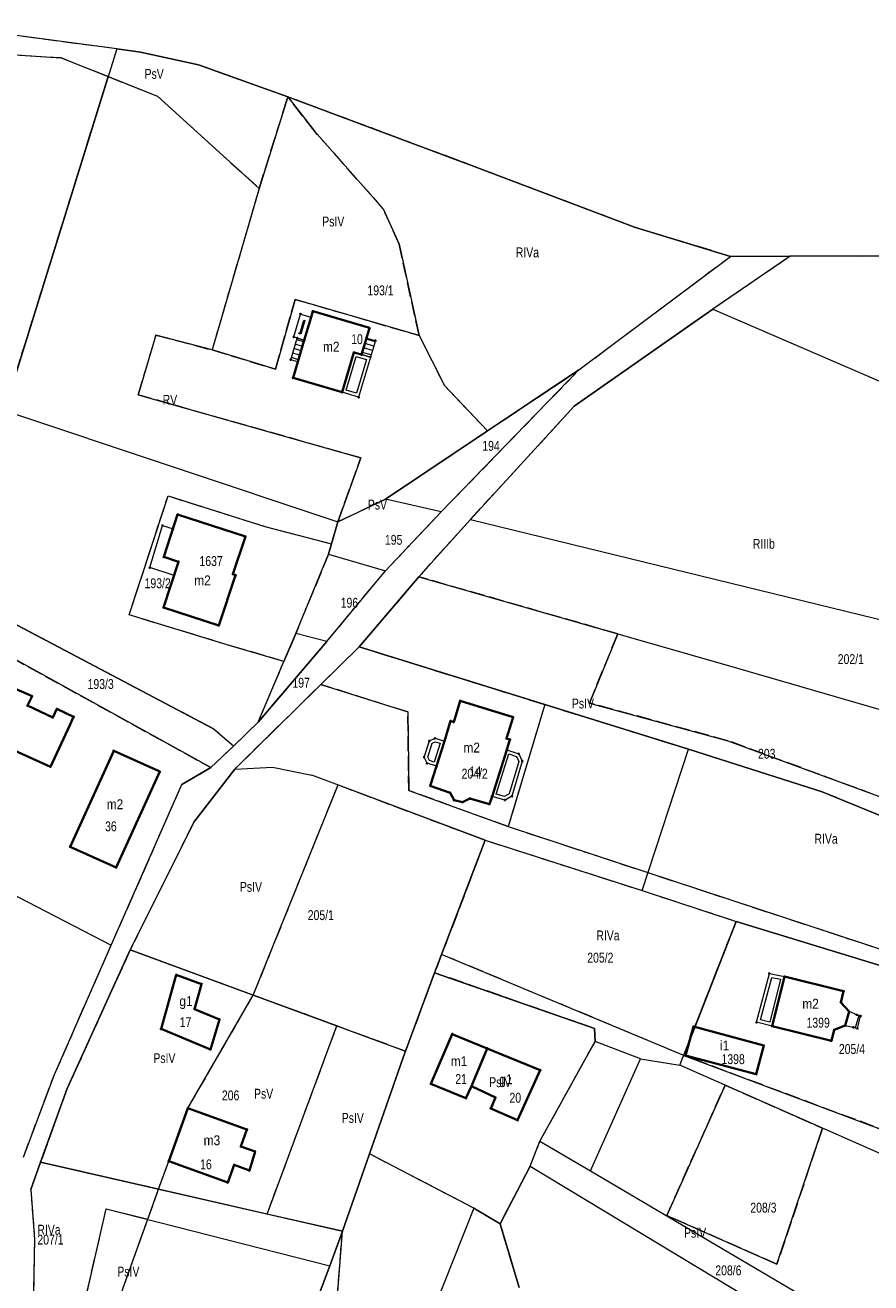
# Model space of a CAD drawing. Header units: metres. Extents: x 7496145 to 7500200, y 5498500 to 5502080.
# Tile 127 of 202: x 7497552 to 7497680, y 5501450 to 5501641. Entities that reach past the tile are written whole.
import ezdxf
from ezdxf.enums import TextEntityAlignment as Align

# ---------------------------------------------------------------- set-up
doc = ezdxf.new("R2010")
doc.units = ezdxf.units.M
doc.header["$MEASUREMENT"] = 0
for name, pattern in [('2.25_0.75', [3, 2.25, -0.75]), ('219-1000', [0]), ('egug-1000', [0])]:
    doc.linetypes.add(name, pattern=pattern)
doc.layers.get('0').update_dxf_attribs({"color": 2, "linetype": 'CONTINUOUS', "lineweight": 5})
for name, color, linetype in [('209-oznaczenie konturu klasyfikacyjnego', 7, 'CONTINUOUS'), ('211-numer działki ewidencyjnej', 7, 'CONTINUOUS'), ('217-kontur klasyfikacyjny', 7, 'CONTINUOUS'), ('218-kontur użytku gruntowego', 7, 'CONTINUOUS'), ('219-działka ewidencyjna', 7, 'CONTINUOUS'), ('312-budynek ewidencyjny', 7, 'CONTINUOUS'), ('312-oznaczenie budynku ewidencyjnego', 7, 'CONTINUOUS'), ('312-oznaczenie budynku ewidencyjnego-Atr117', 7, 'CONTINUOUS'), ('352-schody', 7, 'CONTINUOUS'), ('inny obiekt trwale związany z budynkiem (powierzchnia)', 7, 'CONTINUOUS'), ('Punkt budynku', 7, 'CONTINUOUS'), ('taras', 7, 'CONTINUOUS'), ('weranda lub ganek', 7, 'CONTINUOUS')]:
    doc.layers.add(name, color=color, linetype=linetype)
doc.styles.get("Standard").update_dxf_attribs({"font": 'Working1250', "width": 0.75})

# ---------------------------------------------------------------- blocks, each defined once
blk = doc.blocks.new('PUNKTBUD')
at = {"color": 0}
blk.add_circle((0, 0), 0.09, dxfattribs=at)

msp = doc.modelspace()

# ---------------------------------------------------------------- linework, layer by layer
at = {"layer": '217-kontur klasyfikacyjny', "color": 3, "linetype": '2.25_0.75', "lineweight": 18, "flags": 128}
for points in [[(7497565.39, 5501637.33), (7497538.39, 5501640.94)], [(7497569, 5501636.85), (7497565.39, 5501637.33)], [(7497556.95, 5501635.96), (7497537.35, 5501637.24)], [(7497564.09, 5501633.13), (7497556.95, 5501635.96)], [(7497577.77, 5501634.9), (7497569, 5501636.85)], [(7497591.34, 5501630.06), (7497577.77, 5501634.9)], [(7497548.36, 5501582.48), (7497564.09, 5501633.13)], [(7497564.09, 5501633.13), (7497571.57, 5501630.17)], [(7497571.57, 5501630.17), (7497586.97, 5501616.17)], [(7497586.97, 5501616.17), (7497591.34, 5501630.06)], [(7497595.4, 5501624.83), (7497591.34, 5501630.06)], [(7497619.99, 5501619.36), (7497591.34, 5501630.06)], [(7497605.78, 5501613.09), (7497595.4, 5501624.83)], [(7497643.87, 5501610.29), (7497619.99, 5501619.36)], [(7497586.97, 5501616.17), (7497579.84, 5501591.67)], [(7497608.19, 5501607.71), (7497605.78, 5501613.09)], [(7497658.42, 5501605.87), (7497643.87, 5501610.29)], [(7497611.23, 5501593.87), (7497608.19, 5501607.71)], [(7497635.45, 5501588.65), (7497658.42, 5501605.87)], [(7497667.47, 5501605.88), (7497655.72, 5501597.84)], [(7497677.88, 5501605.91), (7497667.47, 5501605.88)], [(7497701.99, 5501605.93), (7497677.88, 5501605.91)], [(7497589.47, 5501588.76), (7497592.44, 5501599.34)], [(7497592.44, 5501599.34), (7497611.23, 5501593.87)], [(7497655.72, 5501597.84), (7497634.74, 5501583.13)], [(7497568.64, 5501584.86), (7497571.33, 5501593.92)], [(7497571.33, 5501593.92), (7497579.84, 5501591.67)], [(7497611.23, 5501593.87), (7497615.05, 5501586.3)], [(7497579.84, 5501591.67), (7497589.47, 5501588.76)], [(7497614.57, 5501567.1), (7497635.45, 5501588.65)], [(7497621.61, 5501579.4), (7497635.45, 5501588.65)], [(7497615.05, 5501586.3), (7497621.61, 5501579.4)], [(7497602.38, 5501575.31), (7497568.64, 5501584.86)], [(7497634.74, 5501583.13), (7497618.99, 5501565.97)], [(7497621.61, 5501579.4), (7497606.14, 5501569.06)], [(7497598.91, 5501565.59), (7497602.38, 5501575.31)], [(7497567.27, 5501551.48), (7497573.16, 5501569.53)], [(7497573.16, 5501569.53), (7497587.83, 5501564.91)], [(7497606.14, 5501569.06), (7497598.91, 5501565.59)], [(7497606.13, 5501558.19), (7497614.57, 5501567.1)], [(7497587.83, 5501564.91), (7497597.96, 5501562.27)], [(7497597.96, 5501562.27), (7497598.91, 5501565.59)], [(7497618.99, 5501565.97), (7497611.18, 5501557.28)], [(7497597.96, 5501562.27), (7497597.51, 5501560.72)], [(7497597.51, 5501560.72), (7497592.54, 5501548.68)], [(7497597.22, 5501547.43), (7497606.13, 5501558.19)], [(7497611.18, 5501557.28), (7497602.14, 5501546.64)], [(7497641.33, 5501548.61), (7497611.18, 5501557.28)], [(7497563.9, 5501542.73), (7497540.31, 5501555.18)], [(7497582.81, 5501546.76), (7497567.27, 5501551.48)], [(7497538.85, 5501550.87), (7497579.67, 5501528.32)], [(7497592.54, 5501548.68), (7497590.73, 5501544.43)], [(7497637.04, 5501538.12), (7497641.33, 5501548.61)], [(7497590.73, 5501544.43), (7497582.81, 5501546.76)], [(7497586.82, 5501535.21), (7497597.22, 5501547.43)], [(7497602.14, 5501546.64), (7497630.26, 5501537.9)], [(7497586.82, 5501535.21), (7497590.73, 5501544.43)], [(7497579.95, 5501534.26), (7497563.9, 5501542.73)], [(7497596.34, 5501540.94), (7497583.27, 5501528.11)], [(7497609.5, 5501536.76), (7497596.34, 5501540.94)], [(7497658.02, 5501532.41), (7497637.04, 5501538.12)], [(7497609.67, 5501524.84), (7497609.5, 5501536.76)], [(7497630.26, 5501537.9), (7497624.72, 5501519.38)], [(7497630.26, 5501537.9), (7497652.04, 5501531.13)], [(7497583.08, 5501531.59), (7497586.82, 5501535.21)], [(7497583.08, 5501531.59), (7497579.95, 5501534.26)], [(7497688.82, 5501521.05), (7497658.02, 5501532.41)], [(7497579.67, 5501528.32), (7497583.08, 5501531.59)], [(7497652.04, 5501531.13), (7497672.34, 5501524.67)], [(7497575.27, 5501525.77), (7497579.67, 5501528.32)], [(7497583.27, 5501528.11), (7497577.06, 5501520.07)], [(7497564.55, 5501501.38), (7497575.27, 5501525.77)], [(7497586.09, 5501493.8), (7497598.93, 5501525.7)], [(7497598.93, 5501525.7), (7497621.24, 5501517.31)], [(7497624.72, 5501519.38), (7497609.67, 5501524.84)], [(7497672.34, 5501524.67), (7497695.43, 5501515.2)], [(7497577.06, 5501520.07), (7497567.43, 5501500.66)], [(7497624.72, 5501519.38), (7497683.19, 5501500.11)], [(7497621.24, 5501517.31), (7497614.64, 5501499.98)], [(7497621.24, 5501517.31), (7497645.01, 5501509.68)], [(7497645.01, 5501509.68), (7497659.28, 5501505)], [(7497651.33, 5501484.67), (7497659.28, 5501505)], [(7497659.28, 5501505), (7497698.95, 5501492.86)], [(7497555.95, 5501481.76), (7497564.55, 5501501.38)], [(7497567.43, 5501500.66), (7497557.88, 5501479.67)], [(7497586.09, 5501493.8), (7497567.43, 5501500.66)], [(7497614.64, 5501499.98), (7497613.58, 5501497.21)], [(7497651.33, 5501484.67), (7497614.64, 5501499.98)], [(7497613.58, 5501497.21), (7497609.16, 5501485.32)], [(7497637.81, 5501488.76), (7497613.58, 5501497.21)], [(7497576.19, 5501476.69), (7497586.09, 5501493.8)], [(7497598.76, 5501489.14), (7497586.09, 5501493.8)], [(7497588.18, 5501460.59), (7497598.76, 5501489.14)], [(7497609.16, 5501485.32), (7497598.76, 5501489.14)], [(7497637.91, 5501486.79), (7497637.81, 5501488.76)], [(7497629.54, 5501471.66), (7497637.91, 5501486.79)], [(7497609.16, 5501485.32), (7497608.8, 5501484.34)], [(7497608.8, 5501484.34), (7497603.7, 5501469.74)], [(7497685.78, 5501471.78), (7497651.33, 5501484.67)], [(7497551.24, 5501469.26), (7497555.95, 5501481.76)], [(7497557.88, 5501479.67), (7497553.85, 5501468.46)], [(7497648.75, 5501460.37), (7497657.61, 5501480.16)], [(7497657.61, 5501480.16), (7497672.37, 5501473.64)], [(7497573.27, 5501468.65), (7497576.19, 5501476.69)], [(7497672.37, 5501473.64), (7497665.47, 5501453.01)], [(7497628.06, 5501467.87), (7497629.54, 5501471.66)], [(7497603.7, 5501469.74), (7497599.59, 5501458.01)], [(7497619.5, 5501461.51), (7497603.7, 5501469.74)], [(7497553.85, 5501468.46), (7497552.36, 5501464.35)], [(7497571.73, 5501464.36), (7497553.85, 5501468.46)], [(7497571.73, 5501464.36), (7497573.27, 5501468.65)], [(7497623.49, 5501459.14), (7497628.06, 5501467.87)], [(7497552.36, 5501464.35), (7497552.93, 5501456.78)], [(7497570.09, 5501459.81), (7497571.73, 5501464.36)], [(7497588.18, 5501460.59), (7497571.73, 5501464.36)], [(7497558.92, 5501440.09), (7497563.78, 5501461.42)], [(7497563.78, 5501461.42), (7497570.09, 5501459.81)], [(7497599.59, 5501458.01), (7497588.18, 5501460.59)], [(7497623.49, 5501459.14), (7497619.5, 5501461.51)], [(7497665.47, 5501453.01), (7497648.75, 5501460.37)], [(7497562.55, 5501438.84), (7497570.09, 5501459.81)], [(7497595.12, 5501399.7), (7497599.59, 5501458.01)], [(7497599.59, 5501458.01), (7497597.68, 5501452.75)], [(7497626.37, 5501449.46), (7497623.49, 5501459.14)], [(7497552.93, 5501456.78), (7497552.42, 5501430.99)], [(7497597.68, 5501452.75), (7497589.01, 5501429.7)]]:
    msp.add_lwpolyline(points, dxfattribs=at)
at = {"layer": '218-kontur użytku gruntowego', "color": 3, "linetype": 'egug-1000', "lineweight": 18, "flags": 128}
for points in [[(7497565.39, 5501637.33), (7497538.39, 5501640.94)], [(7497569, 5501636.85), (7497565.39, 5501637.33)], [(7497537.35, 5501637.24), (7497556.95, 5501635.96)], [(7497556.95, 5501635.96), (7497564.09, 5501633.13)], [(7497577.77, 5501634.9), (7497569, 5501636.85)], [(7497591.34, 5501630.06), (7497577.77, 5501634.9)], [(7497548.36, 5501582.48), (7497564.09, 5501633.13)], [(7497564.09, 5501633.13), (7497571.57, 5501630.17)], [(7497571.57, 5501630.17), (7497586.97, 5501616.17)], [(7497591.34, 5501630.06), (7497586.97, 5501616.17)], [(7497591.34, 5501630.06), (7497595.4, 5501624.83)], [(7497619.99, 5501619.36), (7497591.34, 5501630.06)], [(7497595.4, 5501624.83), (7497605.78, 5501613.09)], [(7497643.87, 5501610.29), (7497619.99, 5501619.36)], [(7497586.97, 5501616.17), (7497579.84, 5501591.67)], [(7497605.78, 5501613.09), (7497608.19, 5501607.71)], [(7497658.42, 5501605.87), (7497643.87, 5501610.29)], [(7497608.19, 5501607.71), (7497611.23, 5501593.87)], [(7497635.45, 5501588.65), (7497658.42, 5501605.87)], [(7497667.47, 5501605.88), (7497655.72, 5501597.84)], [(7497667.47, 5501605.88), (7497658.42, 5501605.87)], [(7497677.88, 5501605.91), (7497667.47, 5501605.88)], [(7497701.99, 5501605.93), (7497677.88, 5501605.91)], [(7497592.44, 5501599.34), (7497589.47, 5501588.76)], [(7497611.23, 5501593.87), (7497592.44, 5501599.34)], [(7497655.72, 5501597.84), (7497634.74, 5501583.13)], [(7497571.33, 5501593.92), (7497568.64, 5501584.86)], [(7497579.84, 5501591.67), (7497571.33, 5501593.92)], [(7497611.23, 5501593.87), (7497615.05, 5501586.3)], [(7497589.47, 5501588.76), (7497579.84, 5501591.67)], [(7497614.57, 5501567.1), (7497635.45, 5501588.65)], [(7497621.61, 5501579.4), (7497635.45, 5501588.65)], [(7497615.05, 5501586.3), (7497621.61, 5501579.4)], [(7497568.64, 5501584.86), (7497602.38, 5501575.31)], [(7497634.74, 5501583.13), (7497618.99, 5501565.97)], [(7497606.14, 5501569.06), (7497621.61, 5501579.4)], [(7497602.38, 5501575.31), (7497598.91, 5501565.59)], [(7497567.27, 5501551.48), (7497573.16, 5501569.53)], [(7497573.16, 5501569.53), (7497587.83, 5501564.91)], [(7497598.91, 5501565.59), (7497606.14, 5501569.06)], [(7497606.13, 5501558.19), (7497614.57, 5501567.1)], [(7497587.83, 5501564.91), (7497597.96, 5501562.27)], [(7497597.96, 5501562.27), (7497598.91, 5501565.59)], [(7497618.99, 5501565.97), (7497611.18, 5501557.28)], [(7497597.51, 5501560.72), (7497597.96, 5501562.27)], [(7497592.54, 5501548.68), (7497597.51, 5501560.72)], [(7497597.22, 5501547.43), (7497606.13, 5501558.19)], [(7497611.18, 5501557.28), (7497602.14, 5501546.64)], [(7497611.18, 5501557.28), (7497641.33, 5501548.61)], [(7497563.9, 5501542.73), (7497540.31, 5501555.18)], [(7497582.81, 5501546.76), (7497567.27, 5501551.48)], [(7497579.67, 5501528.32), (7497538.85, 5501550.87)], [(7497590.73, 5501544.43), (7497592.54, 5501548.68)], [(7497641.33, 5501548.61), (7497637.04, 5501538.12)], [(7497590.73, 5501544.43), (7497582.81, 5501546.76)], [(7497586.82, 5501535.21), (7497597.22, 5501547.43)], [(7497602.14, 5501546.64), (7497596.34, 5501540.94)], [(7497630.26, 5501537.9), (7497602.14, 5501546.64)], [(7497586.82, 5501535.21), (7497590.73, 5501544.43)], [(7497579.95, 5501534.26), (7497563.9, 5501542.73)], [(7497596.34, 5501540.94), (7497583.27, 5501528.11)], [(7497596.34, 5501540.94), (7497609.5, 5501536.76)], [(7497637.04, 5501538.12), (7497658.02, 5501532.41)], [(7497609.5, 5501536.76), (7497609.67, 5501524.84)], [(7497630.26, 5501537.9), (7497624.72, 5501519.38)], [(7497652.04, 5501531.13), (7497630.26, 5501537.9)], [(7497583.08, 5501531.59), (7497586.82, 5501535.21)], [(7497583.08, 5501531.59), (7497579.95, 5501534.26)], [(7497658.02, 5501532.41), (7497688.82, 5501521.05)], [(7497579.67, 5501528.32), (7497583.08, 5501531.59)], [(7497672.34, 5501524.67), (7497652.04, 5501531.13)], [(7497575.27, 5501525.77), (7497579.67, 5501528.32)], [(7497583.27, 5501528.11), (7497577.06, 5501520.07)], [(7497564.55, 5501501.38), (7497575.27, 5501525.77)], [(7497586.09, 5501493.8), (7497598.93, 5501525.7)], [(7497598.93, 5501525.7), (7497621.24, 5501517.31)], [(7497609.67, 5501524.84), (7497624.72, 5501519.38)], [(7497695.43, 5501515.2), (7497672.34, 5501524.67)], [(7497577.06, 5501520.07), (7497567.43, 5501500.66)], [(7497624.72, 5501519.38), (7497683.19, 5501500.11)], [(7497614.64, 5501499.98), (7497621.24, 5501517.31)], [(7497621.24, 5501517.31), (7497645.01, 5501509.68)], [(7497645.01, 5501509.68), (7497659.28, 5501505)], [(7497659.28, 5501505), (7497651.33, 5501484.67)], [(7497698.95, 5501492.86), (7497659.28, 5501505)], [(7497555.95, 5501481.76), (7497564.55, 5501501.38)], [(7497567.43, 5501500.66), (7497557.88, 5501479.67)], [(7497586.09, 5501493.8), (7497567.43, 5501500.66)], [(7497613.58, 5501497.21), (7497614.64, 5501499.98)], [(7497651.33, 5501484.67), (7497614.64, 5501499.98)], [(7497613.58, 5501497.21), (7497609.16, 5501485.32)], [(7497637.81, 5501488.76), (7497613.58, 5501497.21)], [(7497576.19, 5501476.69), (7497586.09, 5501493.8)], [(7497598.76, 5501489.14), (7497586.09, 5501493.8)], [(7497588.18, 5501460.59), (7497598.76, 5501489.14)], [(7497598.76, 5501489.14), (7497609.16, 5501485.32)], [(7497637.91, 5501486.79), (7497637.81, 5501488.76)], [(7497629.54, 5501471.66), (7497637.91, 5501486.79)], [(7497609.16, 5501485.32), (7497608.8, 5501484.34)], [(7497608.8, 5501484.34), (7497603.7, 5501469.74)], [(7497651.33, 5501484.67), (7497685.78, 5501471.78)], [(7497551.24, 5501469.26), (7497555.95, 5501481.76)], [(7497557.88, 5501479.67), (7497553.85, 5501468.46)], [(7497657.61, 5501480.16), (7497648.75, 5501460.37)], [(7497672.37, 5501473.64), (7497657.61, 5501480.16)], [(7497573.27, 5501468.65), (7497576.19, 5501476.69)], [(7497665.47, 5501453.01), (7497672.37, 5501473.64)], [(7497628.06, 5501467.87), (7497629.54, 5501471.66)], [(7497603.7, 5501469.74), (7497599.59, 5501458.01)], [(7497619.5, 5501461.51), (7497603.7, 5501469.74)], [(7497553.85, 5501468.46), (7497552.36, 5501464.35)], [(7497571.73, 5501464.36), (7497553.85, 5501468.46)], [(7497571.73, 5501464.36), (7497573.27, 5501468.65)], [(7497623.49, 5501459.14), (7497628.06, 5501467.87)], [(7497552.36, 5501464.35), (7497552.93, 5501456.78)], [(7497570.09, 5501459.81), (7497571.73, 5501464.36)], [(7497588.18, 5501460.59), (7497571.73, 5501464.36)], [(7497558.92, 5501440.09), (7497563.78, 5501461.42)], [(7497563.78, 5501461.42), (7497570.09, 5501459.81)], [(7497599.59, 5501458.01), (7497588.18, 5501460.59)], [(7497623.49, 5501459.14), (7497619.5, 5501461.51)], [(7497648.75, 5501460.37), (7497665.47, 5501453.01)], [(7497562.55, 5501438.84), (7497570.09, 5501459.81)], [(7497595.12, 5501399.7), (7497599.59, 5501458.01)], [(7497599.59, 5501458.01), (7497597.68, 5501452.75)], [(7497626.37, 5501449.46), (7497623.49, 5501459.14)], [(7497552.93, 5501456.78), (7497552.42, 5501430.99)], [(7497597.68, 5501452.75), (7497589.01, 5501429.7)]]:
    msp.add_lwpolyline(points, dxfattribs=at)
at = {"layer": '219-działka ewidencyjna', "color": 3, "linetype": '219-1000', "lineweight": 18, "flags": 128}
for points in [[(7497565.39, 5501637.33), (7497538.39, 5501640.94)], [(7497565.39, 5501637.33), (7497548.36, 5501582.48)], [(7497565.39, 5501637.33), (7497569, 5501636.85)], [(7497569, 5501636.85), (7497577.77, 5501634.9)], [(7497577.77, 5501634.9), (7497591.34, 5501630.06)], [(7497591.34, 5501630.06), (7497619.99, 5501619.36)], [(7497619.99, 5501619.36), (7497643.87, 5501610.29)], [(7497643.87, 5501610.29), (7497658.42, 5501605.87)], [(7497635.45, 5501588.65), (7497658.42, 5501605.87)], [(7497635.45, 5501588.65), (7497658.42, 5501605.87)], [(7497667.47, 5501605.88), (7497655.72, 5501597.84)], [(7497667.47, 5501605.88), (7497655.72, 5501597.84)], [(7497658.42, 5501605.87), (7497667.47, 5501605.88)], [(7497677.88, 5501605.91), (7497667.47, 5501605.88)], [(7497677.88, 5501605.91), (7497701.99, 5501605.93)], [(7497634.74, 5501583.13), (7497655.72, 5501597.84)], [(7497634.74, 5501583.13), (7497655.72, 5501597.84)], [(7497655.72, 5501597.84), (7497707.95, 5501575.31)], [(7497635.45, 5501588.65), (7497606.14, 5501569.06)], [(7497614.57, 5501567.1), (7497635.45, 5501588.65)], [(7497614.57, 5501567.1), (7497635.45, 5501588.65)], [(7497548.36, 5501582.48), (7497598.91, 5501565.59)], [(7497618.99, 5501565.97), (7497634.74, 5501583.13)], [(7497618.99, 5501565.97), (7497634.74, 5501583.13)], [(7497598.91, 5501565.59), (7497606.14, 5501569.06)], [(7497614.57, 5501567.1), (7497606.14, 5501569.06)], [(7497614.57, 5501567.1), (7497606.13, 5501558.19)], [(7497598.91, 5501565.59), (7497597.96, 5501562.27)], [(7497611.18, 5501557.28), (7497618.99, 5501565.97)], [(7497611.18, 5501557.28), (7497618.99, 5501565.97)], [(7497618.99, 5501565.97), (7497691.22, 5501548.3)], [(7497597.51, 5501560.72), (7497597.96, 5501562.27)], [(7497592.54, 5501548.68), (7497597.51, 5501560.72)], [(7497597.51, 5501560.72), (7497606.13, 5501558.19)], [(7497597.22, 5501547.43), (7497606.13, 5501558.19)], [(7497597.22, 5501547.43), (7497606.13, 5501558.19)], [(7497602.14, 5501546.64), (7497611.18, 5501557.28)], [(7497602.14, 5501546.64), (7497611.18, 5501557.28)], [(7497611.18, 5501557.28), (7497659.46, 5501543.4)], [(7497540.31, 5501555.18), (7497579.95, 5501534.26)], [(7497579.67, 5501528.32), (7497538.85, 5501550.87)], [(7497592.54, 5501548.68), (7497590.73, 5501544.43)], [(7497597.22, 5501547.43), (7497592.54, 5501548.68)], [(7497583.27, 5501528.11), (7497602.14, 5501546.64)], [(7497583.27, 5501528.11), (7497602.14, 5501546.64)], [(7497597.22, 5501547.43), (7497586.82, 5501535.21)], [(7497602.14, 5501546.64), (7497652.04, 5501531.13)], [(7497586.82, 5501535.21), (7497590.73, 5501544.43)], [(7497484.39, 5501542.91), (7497564.55, 5501501.38)], [(7497659.46, 5501543.4), (7497682.46, 5501536.73)], [(7497583.08, 5501531.59), (7497586.82, 5501535.21)], [(7497583.08, 5501531.59), (7497579.95, 5501534.26)], [(7497579.67, 5501528.32), (7497583.08, 5501531.59)], [(7497579.67, 5501528.32), (7497583.08, 5501531.59)], [(7497645.01, 5501509.68), (7497652.04, 5501531.13)], [(7497652.04, 5501531.13), (7497672.34, 5501524.67)], [(7497579.67, 5501528.32), (7497575.27, 5501525.77)], [(7497579.67, 5501528.32), (7497575.27, 5501525.77)], [(7497577.06, 5501520.07), (7497583.27, 5501528.11)], [(7497583.27, 5501528.11), (7497589.01, 5501528.39)], [(7497589.01, 5501528.39), (7497594.98, 5501527.18)], [(7497621.24, 5501517.31), (7497594.98, 5501527.18)], [(7497564.55, 5501501.38), (7497575.27, 5501525.77)], [(7497564.55, 5501501.38), (7497575.27, 5501525.77)], [(7497672.34, 5501524.67), (7497695.43, 5501515.2)], [(7497577.06, 5501520.07), (7497567.43, 5501500.66)], [(7497621.24, 5501517.31), (7497613.58, 5501497.21)], [(7497621.24, 5501517.31), (7497645.01, 5501509.68)], [(7497645.01, 5501509.68), (7497659.28, 5501505)], [(7497650.75, 5501483.19), (7497659.28, 5501505)], [(7497659.28, 5501505), (7497698.95, 5501492.86)], [(7497555.95, 5501481.76), (7497564.55, 5501501.38)], [(7497555.95, 5501481.76), (7497564.55, 5501501.38)], [(7497557.88, 5501479.67), (7497567.43, 5501500.66)], [(7497567.43, 5501500.66), (7497609.16, 5501485.32)], [(7497609.16, 5501485.32), (7497613.58, 5501497.21)], [(7497613.58, 5501497.21), (7497637.81, 5501488.76)], [(7497637.81, 5501488.76), (7497637.91, 5501486.79)], [(7497644.8, 5501484.17), (7497637.91, 5501486.79)], [(7497608.8, 5501484.34), (7497609.16, 5501485.32)], [(7497599.59, 5501458.01), (7497608.8, 5501484.34)], [(7497637.22, 5501467.18), (7497644.8, 5501484.17)], [(7497644.8, 5501484.17), (7497650.75, 5501483.19)], [(7497685.64, 5501467.78), (7497650.75, 5501483.19)], [(7497551.24, 5501469.26), (7497555.95, 5501481.76)], [(7497551.24, 5501469.26), (7497555.95, 5501481.76)], [(7497553.85, 5501468.46), (7497557.88, 5501479.67)], [(7497628.06, 5501467.87), (7497629.54, 5501471.66)], [(7497629.54, 5501471.66), (7497637.22, 5501467.18)], [(7497552.36, 5501464.35), (7497553.85, 5501468.46)], [(7497553.85, 5501468.46), (7497599.59, 5501458.01)], [(7497628.06, 5501467.87), (7497623.49, 5501459.14)], [(7497628.06, 5501467.87), (7497675.62, 5501439.13)], [(7497637.22, 5501467.18), (7497684.13, 5501439.47)], [(7497552.36, 5501464.35), (7497552.93, 5501456.78)], [(7497558.92, 5501440.09), (7497563.78, 5501461.42)], [(7497563.78, 5501461.42), (7497597.68, 5501452.75)], [(7497619.5, 5501461.51), (7497613.47, 5501446.22)], [(7497619.5, 5501461.51), (7497623.49, 5501459.14)], [(7497597.68, 5501452.75), (7497599.59, 5501458.01)], [(7497623.49, 5501459.14), (7497626.37, 5501449.46)], [(7497552.93, 5501456.78), (7497552.42, 5501430.99)], [(7497589.01, 5501429.7), (7497597.68, 5501452.75)]]:
    msp.add_lwpolyline(points, dxfattribs=at)
at = {"layer": '312-budynek ewidencyjny', "color": 7, "linetype": 'Continuous', "lineweight": 35, "flags": 128}
for points in [[(7497594.85, 5501596.65), (7497595.12, 5501597.56)], [(7497595.12, 5501597.56), (7497603.7, 5501595.01)], [(7497593.82, 5501593.16), (7497594.85, 5501596.65)], [(7497603.25, 5501593.48), (7497602.5, 5501590.96)], [(7497603.7, 5501595.01), (7497603.25, 5501593.48)], [(7497592.84, 5501589.87), (7497593.82, 5501593.16)], [(7497592.12, 5501587.45), (7497592.84, 5501589.87)], [(7497601.33, 5501591.3), (7497599.54, 5501585.25)], [(7497602.5, 5501590.96), (7497601.33, 5501591.3)], [(7497599.54, 5501585.25), (7497592.12, 5501587.45)], [(7497572.53, 5501560.27), (7497574.62, 5501566.72)], [(7497574.62, 5501566.72), (7497584.9, 5501563.38)], [(7497584.9, 5501563.38), (7497582.98, 5501557.66)], [(7497572.49, 5501552.6), (7497574.75, 5501559.55)], [(7497574.75, 5501559.55), (7497572.53, 5501560.27)], [(7497583.41, 5501557.52), (7497580.84, 5501549.89)], [(7497582.98, 5501557.66), (7497583.41, 5501557.52)], [(7497580.84, 5501549.89), (7497572.49, 5501552.6)], [(7497545.37, 5501542.31), (7497552.55, 5501539.17)], [(7497552.55, 5501539.17), (7497551.87, 5501537.72)], [(7497616.47, 5501535.24), (7497617.45, 5501538.44)], [(7497617.45, 5501538.44), (7497625.46, 5501535.98)], [(7497551.87, 5501537.72), (7497555.71, 5501535.93)], [(7497555.71, 5501535.93), (7497556.31, 5501537.22)], [(7497556.31, 5501537.22), (7497558.86, 5501536.02)], [(7497558.27, 5501534.74), (7497555.36, 5501528.46)], [(7497558.86, 5501536.02), (7497558.27, 5501534.74)], [(7497615.06, 5501532.35), (7497616, 5501535.4)], [(7497616, 5501535.4), (7497616.47, 5501535.24)], [(7497625.46, 5501535.98), (7497624.48, 5501532.75)], [(7497555.36, 5501528.46), (7497545.61, 5501532.82)], [(7497624.48, 5501532.75), (7497624.99, 5501532.59)], [(7497624.99, 5501532.59), (7497624.52, 5501531.04)], [(7497558.33, 5501516.32), (7497564.93, 5501530.86)], [(7497564.93, 5501530.86), (7497571.91, 5501527.72)], [(7497613.85, 5501528.53), (7497615.06, 5501532.35)], [(7497624.52, 5501531.04), (7497622.28, 5501523.96)], [(7497571.91, 5501527.72), (7497565.31, 5501513.17)], [(7497612.92, 5501525.55), (7497613.85, 5501528.53)], [(7497615.93, 5501524.51), (7497612.92, 5501525.55)], [(7497616.52, 5501523.39), (7497615.93, 5501524.51)], [(7497617.79, 5501523.09), (7497616.52, 5501523.39)], [(7497618.93, 5501523.64), (7497617.79, 5501523.09)], [(7497621.9, 5501522.78), (7497618.93, 5501523.64)], [(7497622.28, 5501523.96), (7497621.9, 5501522.78)], [(7497565.31, 5501513.17), (7497558.33, 5501516.32)], [(7497572.1, 5501488.68), (7497574.41, 5501496.87)], [(7497574.41, 5501496.87), (7497578.24, 5501495.49)], [(7497664.73, 5501489.11), (7497666.59, 5501496.62)], [(7497666.59, 5501496.62), (7497675.57, 5501494.39)], [(7497578.24, 5501495.49), (7497577.19, 5501491.7)], [(7497675.57, 5501494.39), (7497675.16, 5501492.71)], [(7497675.16, 5501492.71), (7497676.39, 5501491.33)], [(7497577.19, 5501491.7), (7497580.95, 5501490.14)], [(7497676.39, 5501491.33), (7497675.82, 5501489.21)], [(7497579.58, 5501485.58), (7497572.1, 5501488.68)], [(7497580.95, 5501490.14), (7497579.58, 5501485.58)], [(7497651.59, 5501484.64), (7497652.81, 5501489.03)], [(7497652.81, 5501489.03), (7497663.47, 5501486.18)], [(7497673.71, 5501486.88), (7497664.73, 5501489.11)], [(7497674.13, 5501488.56), (7497673.71, 5501486.88)], [(7497675.82, 5501489.21), (7497674.13, 5501488.56)], [(7497613, 5501480.37), (7497616.25, 5501487.91)], [(7497616.25, 5501487.91), (7497621.53, 5501485.74)], [(7497621.53, 5501485.74), (7497619.16, 5501479.98)], [(7497619.16, 5501479.98), (7497621.53, 5501485.74)], [(7497621.53, 5501485.74), (7497629.59, 5501482.42)], [(7497663.47, 5501486.18), (7497662.33, 5501481.82)], [(7497662.33, 5501481.82), (7497651.59, 5501484.64)], [(7497629.59, 5501482.42), (7497626.16, 5501474.85)], [(7497618.33, 5501478.18), (7497613, 5501480.37)], [(7497619.16, 5501479.98), (7497618.33, 5501478.18)], [(7497622.8, 5501478.29), (7497619.16, 5501479.98)], [(7497622.08, 5501476.64), (7497622.8, 5501478.29)], [(7497573.27, 5501468.65), (7497576.19, 5501476.69)], [(7497576.19, 5501476.69), (7497585.13, 5501473.44)], [(7497626.16, 5501474.85), (7497622.08, 5501476.64)], [(7497585.13, 5501473.44), (7497584.19, 5501470.85)], [(7497584.19, 5501470.85), (7497586.37, 5501470.09)], [(7497586.37, 5501470.09), (7497585.5, 5501467.22)], [(7497582.21, 5501465.4), (7497573.27, 5501468.65)], [(7497583.18, 5501468.06), (7497582.21, 5501465.4)], [(7497585.5, 5501467.22), (7497583.18, 5501468.06)]]:
    msp.add_lwpolyline(points, dxfattribs=at)
at = {"layer": '352-schody', "color": 7, "linetype": 'Continuous', "lineweight": 18, "flags": 128}
for points in [[(7497591.76, 5501590.19), (7497592.74, 5501593.48), (7497593.82, 5501593.16), (7497592.84, 5501589.87)], [(7497591.76, 5501590.19), (7497592.74, 5501593.48), (7497593.82, 5501593.16), (7497592.84, 5501589.87)], [(7497602.5, 5501590.96), (7497603.25, 5501593.48), (7497604.6, 5501593.09), (7497603.85, 5501590.57)], [(7497602.5, 5501590.96), (7497603.25, 5501593.48), (7497604.6, 5501593.09), (7497603.85, 5501590.57)], [(7497677.56, 5501490.83), (7497676.39, 5501491.33), (7497675.82, 5501489.21), (7497677.04, 5501488.94), (7497677.67, 5501488.75), (7497678.15, 5501490.65)], [(7497677.56, 5501490.83), (7497676.39, 5501491.33), (7497675.82, 5501489.21), (7497677.04, 5501488.94), (7497677.67, 5501488.75), (7497678.15, 5501490.65)]]:
    msp.add_lwpolyline(points, close=True, dxfattribs=at)
for points in [[(7497593.34, 5501591.55), (7497592.26, 5501591.87)], [(7497593.54, 5501592.22), (7497592.46, 5501592.54)], [(7497593.74, 5501592.89), (7497592.66, 5501593.21)], [(7497604.15, 5501591.58), (7497602.8, 5501591.98)], [(7497604.35, 5501592.25), (7497603, 5501592.65)], [(7497604.55, 5501592.92), (7497603.2, 5501593.32)], [(7497592.94, 5501590.2), (7497591.86, 5501590.53)], [(7497593.14, 5501590.88), (7497592.06, 5501591.2)], [(7497603.95, 5501590.91), (7497602.6, 5501591.31)], [(7497677.9, 5501490.73), (7497677.33, 5501488.85)]]:
    msp.add_lwpolyline(points, dxfattribs=at)
at = {"layer": 'inny obiekt trwale związany z budynkiem (powierzchnia)', "color": 7, "linetype": 'Continuous', "lineweight": 18, "flags": 128}
msp.add_lwpolyline([(7497573.92, 5501564.56), (7497572.53, 5501560.27), (7497574.75, 5501559.55), (7497574.07, 5501557.47), (7497570.41, 5501558.66), (7497572.32, 5501565.04)], close=True, dxfattribs=at)
at = {"layer": 'taras', "color": 0, "lineweight": 18}
for p, q in [((7497599.54, 5501585.25), (7497601.33, 5501591.3)), ((7497600.16, 5501585.59), (7497601.67, 5501590.68)), ((7497601.33, 5501591.3), (7497602.5, 5501590.96)), ((7497601.67, 5501590.68), (7497602.36, 5501590.48)), ((7497603.23, 5501590.23), (7497601.72, 5501585.12)), ((7497603.85, 5501590.57), (7497602.06, 5501584.5)), ((7497602.36, 5501590.48), (7497603.23, 5501590.23)), ((7497602.5, 5501590.96), (7497603.85, 5501590.57)), ((7497602.06, 5501584.5), (7497599.54, 5501585.25)), ((7497601.72, 5501585.12), (7497600.16, 5501585.59)), ((7497612.78, 5501532.37), (7497613.64, 5501532.77)), ((7497613.64, 5501532.77), (7497615.06, 5501532.35)), ((7497612, 5501529.9), (7497612.78, 5501532.37)), ((7497612.53, 5501529.93), (7497613.19, 5501532.01)), ((7497613.19, 5501532.01), (7497613.68, 5501532.24)), ((7497614.43, 5501532.01), (7497613.52, 5501529.16)), ((7497613.68, 5501532.24), (7497614.43, 5501532.01)), ((7497615.06, 5501532.35), (7497613.85, 5501528.53)), ((7497622.28, 5501523.96), (7497624.52, 5501531.04)), ((7497624.52, 5501531.04), (7497626.33, 5501530.42)), ((7497612.42, 5501528.98), (7497612, 5501529.9)), ((7497613.85, 5501528.53), (7497612.42, 5501528.98)), ((7497612.78, 5501529.39), (7497612.53, 5501529.93)), ((7497613.52, 5501529.16), (7497612.78, 5501529.39)), ((7497622.91, 5501524.3), (7497624.84, 5501530.4)), ((7497624.84, 5501530.4), (7497625.97, 5501530.02)), ((7497626.33, 5501529.25), (7497624.88, 5501524.33)), ((7497626.86, 5501529.29), (7497625.3, 5501524)), ((7497625.97, 5501530.02), (7497626.33, 5501529.25)), ((7497626.33, 5501530.42), (7497626.86, 5501529.29)), ((7497624.25, 5501523.4), (7497622.28, 5501523.96)), ((7497624.18, 5501523.94), (7497622.91, 5501524.3)), ((7497624.88, 5501524.33), (7497624.18, 5501523.94)), ((7497625.3, 5501524), (7497624.25, 5501523.4)), ((7497662.37, 5501489.69), (7497664.31, 5501497.09)), ((7497662.98, 5501490.05), (7497664.67, 5501496.5)), ((7497664.31, 5501497.09), (7497666.59, 5501496.62)), ((7497665.98, 5501496.24), (7497664.36, 5501489.71)), ((7497664.67, 5501496.5), (7497665.98, 5501496.24)), ((7497666.59, 5501496.62), (7497664.73, 5501489.11)), ((7497664.73, 5501489.11), (7497662.37, 5501489.69)), ((7497664.36, 5501489.71), (7497662.98, 5501490.05))]:
    msp.add_line(p, q, dxfattribs=at)
at = {"layer": 'weranda lub ganek', "color": 0, "linetype": 'CONTINUOUS', "lineweight": 18}
for p, q in [((7497592.21, 5501593.64), (7497593.25, 5501597.12)), ((7497593.14, 5501594.14), (7497593.75, 5501596.19)), ((7497593.25, 5501597.12), (7497594.85, 5501596.65)), ((7497593.92, 5501596.14), (7497593.31, 5501594.09)), ((7497593.75, 5501596.19), (7497593.92, 5501596.14)), ((7497594.85, 5501596.65), (7497593.82, 5501593.16)), ((7497592.74, 5501593.48), (7497592.21, 5501593.64)), ((7497593.82, 5501593.16), (7497592.74, 5501593.48)), ((7497593.31, 5501594.09), (7497592.96, 5501594.2)), ((7497592.96, 5501594.2), (7497593.14, 5501594.14))]:
    msp.add_line(p, q, dxfattribs=at)

# ---------------------------------------------------------------- block references
at = {"layer": 'Punkt budynku', "color": 5, "linetype": 'Continuous', "lineweight": 13}
for p in [(7497595.12, 5501597.56), (7497593.25, 5501597.12), (7497594.85, 5501596.65), (7497592.21, 5501593.64), (7497592.74, 5501593.48), (7497603.25, 5501593.48), (7497603.7, 5501595.01), (7497593.82, 5501593.16), (7497604.6, 5501593.09), (7497591.76, 5501590.19), (7497592.84, 5501589.87), (7497601.33, 5501591.3), (7497602.5, 5501590.96), (7497603.85, 5501590.57), (7497592.12, 5501587.45), (7497599.54, 5501585.25), (7497602.06, 5501584.5), (7497574.62, 5501566.72), (7497572.32, 5501565.04), (7497573.92, 5501564.56), (7497584.9, 5501563.38), (7497572.53, 5501560.27), (7497574.75, 5501559.55), (7497570.41, 5501558.66), (7497574.07, 5501557.47), (7497582.98, 5501557.66), (7497583.41, 5501557.52), (7497572.49, 5501552.6), (7497580.84, 5501549.89), (7497552.55, 5501539.17), (7497617.45, 5501538.44), (7497551.87, 5501537.72), (7497556.31, 5501537.22), (7497555.71, 5501535.93), (7497558.27, 5501534.74), (7497558.86, 5501536.02), (7497616, 5501535.4), (7497616.47, 5501535.24), (7497625.46, 5501535.98), (7497612.78, 5501532.37), (7497613.64, 5501532.77), (7497615.06, 5501532.35), (7497624.48, 5501532.75), (7497624.99, 5501532.59), (7497564.93, 5501530.86), (7497624.52, 5501531.04), (7497626.33, 5501530.42), (7497612, 5501529.9), (7497612.42, 5501528.98), (7497613.85, 5501528.53), (7497626.86, 5501529.29), (7497555.36, 5501528.46), (7497571.91, 5501527.72), (7497612.92, 5501525.55), (7497615.93, 5501524.51), (7497616.52, 5501523.39), (7497617.79, 5501523.09), (7497618.93, 5501523.64), (7497621.9, 5501522.78), (7497622.28, 5501523.96), (7497624.25, 5501523.4), (7497625.3, 5501524), (7497558.33, 5501516.32), (7497565.31, 5501513.17), (7497574.41, 5501496.87), (7497664.31, 5501497.09), (7497666.59, 5501496.62), (7497578.24, 5501495.49), (7497675.57, 5501494.39), (7497675.16, 5501492.71), (7497577.19, 5501491.7), (7497676.39, 5501491.33), (7497677.56, 5501490.83), (7497678.15, 5501490.65), (7497572.1, 5501488.68), (7497580.95, 5501490.14), (7497652.81, 5501489.03), (7497662.37, 5501489.69), (7497664.73, 5501489.11), (7497674.13, 5501488.56), (7497675.82, 5501489.21), (7497677.04, 5501488.94), (7497677.67, 5501488.75), (7497616.25, 5501487.91), (7497673.71, 5501486.88), (7497579.58, 5501485.58), (7497621.53, 5501485.74), (7497651.59, 5501484.64), (7497663.47, 5501486.18), (7497629.59, 5501482.42), (7497662.33, 5501481.82), (7497613, 5501480.37), (7497619.16, 5501479.98), (7497618.33, 5501478.18), (7497622.8, 5501478.29), (7497576.19, 5501476.69), (7497622.08, 5501476.64), (7497585.13, 5501473.44), (7497626.16, 5501474.85), (7497584.19, 5501470.85), (7497586.37, 5501470.09), (7497573.27, 5501468.65), (7497583.18, 5501468.06), (7497585.5, 5501467.22), (7497582.21, 5501465.4)]:
    msp.add_blockref('PUNKTBUD', p, dxfattribs=at)

# ---------------------------------------------------------------- texts
at = {"layer": '209-oznaczenie konturu klasyfikacyjnego', "color": 3, "linetype": 'Continuous', "lineweight": 18, "width": 0.79}
for s, p in [('PsV', (7497569.61, 5501632.8)), ('PsIV', (7497596.54, 5501610.41)), ('RIVa', (7497625.88, 5501605.73)), ('RV', (7497572.35, 5501583.36)), ('PsV', (7497603.45, 5501567.47)), ('RIIIb', (7497661.81, 5501561.52)), ('PsIV', (7497634.39, 5501537.3)), ('RIVa', (7497671.15, 5501516.78)), ('PsIV', (7497584.06, 5501509.49)), ('RIVa', (7497638.09, 5501502.12)), ('PsIV', (7497570.94, 5501483.51)), ('PsIV', (7497621.85, 5501479.86)), ('PsV', (7497586.2, 5501478.11)), ('PsIV', (7497599.5, 5501474.44)), ('RIVa', (7497553.36, 5501457.48)), ('PsIV', (7497651.38, 5501457.02)), ('PsIV', (7497565.48, 5501451.13))]:
    msp.add_text(s, height=1.5, dxfattribs=at).set_placement(p)
at = {"layer": '211-numer działki ewidencyjnej', "color": 3, "linetype": 'Continuous', "lineweight": 18, "width": 0.79}
for s, p in [('193/1', (7497603.39, 5501601.46)), ('194', (7497620.8, 5501577.88)), ('195', (7497606.04, 5501563.63)), ('193/2', (7497569.61, 5501557.04)), ('196', (7497599.34, 5501554.08)), ('202/1', (7497674.68, 5501545.53)), ('197', (7497592.02, 5501541.95)), ('193/3', (7497560.97, 5501541.75)), ('203', (7497662.59, 5501531.17)), ('204/2', (7497617.66, 5501528.16)), ('205/1', (7497594.34, 5501506.7)), ('205/2', (7497636.71, 5501500.25)), ('205/4', (7497674.85, 5501486.39)), ('206', (7497581.33, 5501479.35)), ('208/3', (7497661.43, 5501462.33)), ('207/1', (7497553.36, 5501457.48)), ('208/6', (7497656.12, 5501452.81))]:
    msp.add_text(s, height=1.5, dxfattribs=at).set_placement(p, align=Align.TOP_LEFT)
at = {"layer": '312-oznaczenie budynku ewidencyjnego', "color": 7, "linetype": 'Continuous', "lineweight": 18, "width": 0.79}
for s, p in [('10', (7497600.93, 5501594.06)), ('14', (7497618.87, 5501528.5)), ('36', (7497563.62, 5501520.17)), ('17', (7497574.94, 5501490.46)), ('1399', (7497669.95, 5501490.38)), ('1398', (7497657.06, 5501484.85)), ('21', (7497616.71, 5501481.84)), ('20', (7497624.92, 5501479)), ('16', (7497578.03, 5501468.9))]:
    msp.add_text(s, height=1.5, dxfattribs=at).set_placement(p, align=Align.TOP_LEFT)
msp.add_text('1637', height=1.5, dxfattribs=at).set_placement((7497577.93, 5501558.9))
at = {"layer": '312-oznaczenie budynku ewidencyjnego-Atr117', "color": 7, "width": 0.9}
for s, p in [('m2', (7497597.91, 5501591.41)), ('m2', (7497619.19, 5501530.61)), ('m2', (7497565.12, 5501522.02)), ('m2', (7497670.56, 5501491.75)), ('i1', (7497657.53, 5501485.43)), ('m1', (7497617.27, 5501483.05)), ('g1', (7497624.38, 5501480.3)), ('m3', (7497579.82, 5501471.05))]:
    msp.add_text(s, height=1.5, dxfattribs=at).set_placement(p, align=Align.CENTER)
msp.add_text('m2', height=1.5, dxfattribs=at).set_placement((7497578.39, 5501556.72), align=Align.MIDDLE_CENTER)
msp.add_text('g1', height=1.5, dxfattribs=at).set_placement((7497574.89, 5501493.66), align=Align.TOP_LEFT)

doc.saveas('drawing.dxf')
